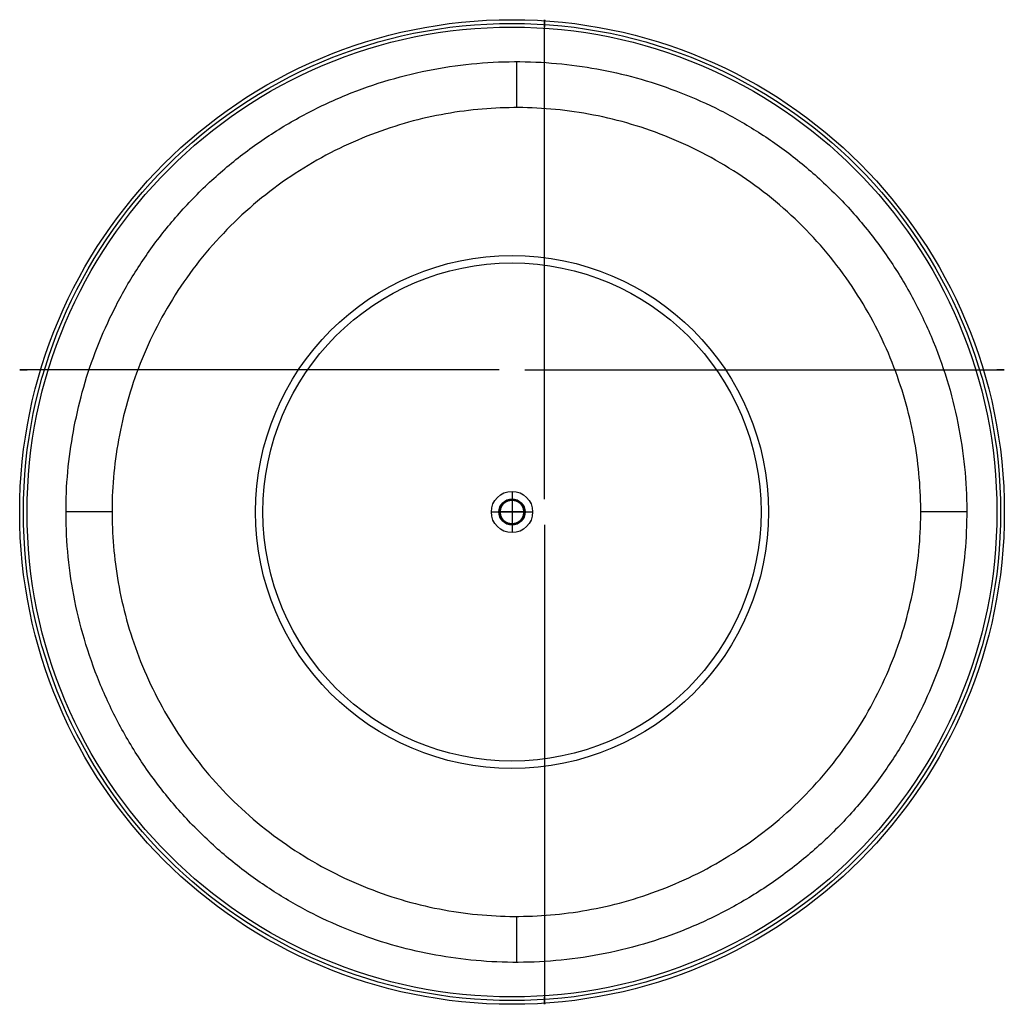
# Model space of a CAD drawing. Header units: millimetres. Extents: x -178 to 156, y -215 to 119.
import ezdxf

# ---------------------------------------------------------------- set-up
doc = ezdxf.new("R2010")
doc.units = ezdxf.units.MM
doc.header["$MEASUREMENT"] = 0
doc.layers.add('Annular', color=254, linetype='Continuous', true_color=0xbebebe)
doc.layers.add('Glas', color=7, linetype='Continuous', true_color=0xbebe36)

msp = doc.modelspace()

# ---------------------------------------------------------------- linework, layer by layer
at = {"layer": 'Annular'}
for p, q in [((-10.98136566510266, -44.17536380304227, 1571.647250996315), (-10.98136566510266, -52.17536380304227, 1571.647250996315)), ((-6.981365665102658, -48.17536380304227, 1571.647250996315), (-14.98136566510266, -48.17536380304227, 1571.647250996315))]:
    msp.add_line(p, q, dxfattribs=at)
at = {"layer": 'Annular', "extrusion": (1, 0, 0)}
for points in [[(-41.17101199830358, 1567.525866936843), (118.8289880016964, 1327.525866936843)], [(118.8289880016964, 1327.525866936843), (116.3328371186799, 1325.861766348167)], [(-43.73451590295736, 1565.96279588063), (116.3328371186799, 1325.861766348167)], [(-43.79348382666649, 1566.068938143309), (-43.73451590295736, 1565.96279588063)], [(-52.55724377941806, 1566.068938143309), (-52.61621170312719, 1565.96279588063)], [(-52.61621170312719, 1565.96279588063), (-212.6835647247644, 1325.861766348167)], [(-55.17971560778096, 1567.525866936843), (-215.179715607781, 1327.525866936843)], [(-215.179715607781, 1327.525866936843), (-212.6835647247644, 1325.861766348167)]]:
    msp.add_lwpolyline(points, dxfattribs=at)
at = {"layer": 'Annular', "extrusion": (0, 1, 0)}
for points in [[(17.98571746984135, 1567.525866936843), (177.9857174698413, 1327.525866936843)], [(177.9857174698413, 1327.525866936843), (175.4895665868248, 1325.861766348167)], [(15.42221356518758, 1565.96279588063), (175.4895665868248, 1325.861766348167)], [(15.36324564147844, 1566.068938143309), (15.42221356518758, 1565.96279588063)], [(6.599485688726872, 1566.068938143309), (6.540517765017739, 1565.96279588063)], [(6.540517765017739, 1565.96279588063), (-153.5268352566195, 1325.861766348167)], [(3.977013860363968, 1567.525866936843), (-156.022986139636, 1327.525866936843)], [(-156.022986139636, 1327.525866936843), (-153.5268352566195, 1325.861766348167)]]:
    msp.add_lwpolyline(points, dxfattribs=at)
at = {"layer": 'Annular'}
for centre, radius in [((-10.98136566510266, -48.17536380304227, 1327.525866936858), 167.0043518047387), ((-10.98136566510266, -48.17536380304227, 1327.525866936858), 167.0043518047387), ((-10.98136566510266, -48.17536380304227, 1326.69381664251), 165.7562763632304), ((-10.98136566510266, -48.17536380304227, 1325.861766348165), 164.5082009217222), ((-10.98136566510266, -48.17536380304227, 1325.861766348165), 164.5082009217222), ((-10.98136566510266, -48.17536380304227, 1447.525866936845), 87.0043518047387), ((-10.98136566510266, -48.17536380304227, 1445.912281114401), 84.47452441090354), ((-10.98136566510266, -48.17536380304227, 1567.525866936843), 7.00435180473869), ((-10.98136566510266, -48.17536380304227, 1567.525866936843), 7.00435180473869), ((-10.98136566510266, -48.17536380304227, 1565.96279588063), 4.440847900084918), ((-10.98136566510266, -48.17536380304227, 1565.96279588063), 4.440847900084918), ((-10.98136566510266, -48.17536380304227, 1566.068938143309), 4.381879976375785), ((-10.98136566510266, -48.17536380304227, 1570.540465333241), 4.063457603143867)]:
    msp.add_circle(centre, radius, dxfattribs=at)
at = {"layer": 'Annular', "extrusion": (1, 0, 0)}
for centre, radius, start, end in [((-48.17536380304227, 1563.634560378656, -10.98136566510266), 8.01269061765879, 29.05460409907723, 90), ((-48.17536380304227, 1563.63456037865, -10.98136566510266), 5.012690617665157, 29.05460409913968, 90), ((-48.17536380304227, 1563.634560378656, -10.98136566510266), 8.01269061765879, 90, 150.9453959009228), ((-48.17536380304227, 1563.63456037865, -10.98136566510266), 5.012690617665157, 90, 150.9453959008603)]:
    msp.add_arc(centre, radius, start, end, dxfattribs=at)
at = {"layer": 'Annular', "extrusion": (0, 1, 0)}
for centre, radius, start, end in [((10.98136566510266, 1563.634560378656, -48.17536380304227), 8.01269061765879, 29.05460409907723, 90), ((10.98136566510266, 1563.63456037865, -48.17536380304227), 5.012690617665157, 29.05460409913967, 90), ((10.98136566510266, 1563.634560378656, -48.17536380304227), 8.01269061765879, 90, 150.9453959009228), ((10.98136566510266, 1563.63456037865, -48.17536380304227), 5.012690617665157, 90, 150.9453959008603)]:
    msp.add_arc(centre, radius, start, end, dxfattribs=at)
at = {"layer": 'Annular'}
for points, knots in [([(-14.98136566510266, -48.17536380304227, 1571.647250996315), (-14.98136566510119, -52.17536380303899, 1571.647250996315), (-10.98136566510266, -52.17536380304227, 1571.647250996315), (-6.981365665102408, -52.17536380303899, 1571.647250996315), (-6.981365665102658, -48.17536380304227, 1571.647250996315), (-6.981365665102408, -44.17536380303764, 1571.647250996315), (-10.98136566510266, -44.17536380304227, 1571.647250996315), (-14.98136566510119, -44.17536380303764, 1571.647250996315), (-14.98136566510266, -48.17536380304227, 1571.647250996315)], [0, 0, 0, 6.283185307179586, 6.283185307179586, 12.56637061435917, 12.56637061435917, 18.84955592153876, 18.84955592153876, 25.13274122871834, 25.13274122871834, 25.13274122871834]), ([(-14.98136566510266, -48.17536380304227, 1571.647250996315), (-14.98136566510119, -52.17536380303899, 1571.647250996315), (-10.98136566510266, -52.17536380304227, 1571.647250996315), (-6.981365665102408, -52.17536380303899, 1571.647250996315), (-6.981365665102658, -48.17536380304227, 1571.647250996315), (-6.981365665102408, -44.17536380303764, 1571.647250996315), (-10.98136566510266, -44.17536380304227, 1571.647250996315), (-14.98136566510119, -44.17536380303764, 1571.647250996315), (-14.98136566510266, -48.17536380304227, 1571.647250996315)], [0, 0, 0, 6.283185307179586, 6.283185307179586, 12.56637061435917, 12.56637061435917, 18.84955592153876, 18.84955592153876, 25.13274122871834, 25.13274122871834, 25.13274122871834]), ([(-14.98136566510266, -48.17536380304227, 3570.661113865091), (-14.98136566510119, -44.17536380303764, 3570.661113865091), (-10.98136566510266, -44.17536380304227, 3570.661113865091), (-6.981365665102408, -44.17536380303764, 3570.661113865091), (-6.981365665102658, -48.17536380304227, 3570.661113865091), (-6.981365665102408, -52.17536380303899, 3570.661113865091), (-10.98136566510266, -52.17536380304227, 3570.661113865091), (-14.98136566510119, -52.17536380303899, 3570.661113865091), (-14.98136566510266, -48.17536380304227, 3570.661113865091)], [-25.13274122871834, -25.13274122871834, -25.13274122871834, -18.84955592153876, -18.84955592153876, -12.56637061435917, -12.56637061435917, -6.283185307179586, -6.283185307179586, 0, 0, 0]), ([(-14.98136566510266, -48.17536380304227, 2803.647250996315), (-14.98136566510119, -52.17536380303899, 2803.647250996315), (-10.98136566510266, -52.17536380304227, 2803.647250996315), (-6.981365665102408, -52.17536380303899, 2803.647250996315), (-6.981365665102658, -48.17536380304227, 2803.647250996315), (-6.981365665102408, -44.17536380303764, 2803.647250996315), (-10.98136566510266, -44.17536380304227, 2803.647250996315), (-14.98136566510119, -44.17536380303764, 2803.647250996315), (-14.98136566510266, -48.17536380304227, 2803.647250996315)], [0, 0, 0, 6.283185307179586, 6.283185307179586, 12.56637061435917, 12.56637061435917, 18.84955592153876, 18.84955592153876, 25.13274122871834, 25.13274122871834, 25.13274122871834])]:
    msp.add_rational_spline(points, [1, 0.7071067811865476, 1, 0.7071067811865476, 1, 0.7071067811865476, 1, 0.7071067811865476, 1], degree=2, knots=knots, dxfattribs=at)
for points in [[(-10.98136566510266, -44.17536380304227, 1571.647250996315), (-10.98136566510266, -44.17536380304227, 2571.154182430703), (-10.98136566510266, -44.17536380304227, 3570.661113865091)], [(-14.98136566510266, -48.17536380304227, 1571.647250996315), (-14.98136566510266, -48.17536380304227, 2571.154182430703), (-14.98136566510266, -48.17536380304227, 3570.661113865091)], [(-6.981365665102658, -48.17536380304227, 1571.647250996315), (-6.981365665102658, -48.17536380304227, 2571.154182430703), (-6.981365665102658, -48.17536380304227, 3570.661113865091)], [(-10.98136566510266, -52.17536380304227, 1571.647250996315), (-10.98136566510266, -52.17536380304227, 2571.154182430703), (-10.98136566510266, -52.17536380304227, 3570.661113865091)]]:
    msp.add_open_spline(points, degree=2, dxfattribs=at)
at = {"layer": 'Glas'}
for p, q in [((-9.493918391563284, 104.6022523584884, 1325.857214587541), (-9.493918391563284, 89.00335174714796, 1325.857214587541)), ((-146.6726339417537, -48.17536380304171, 1325.857214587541), (-162.2715345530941, -48.17536380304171, 1325.857214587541)), ((143.2836977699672, -48.17536380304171, 1325.857214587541), (127.6847971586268, -48.17536380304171, 1325.857214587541)), ((-9.493918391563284, -185.3540793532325, 1325.857214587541), (-9.493918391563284, -200.9529799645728, 1325.857214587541))]:
    msp.add_line(p, q, dxfattribs=at)
for points, knots in [([(-159.4939183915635, -19.17536380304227, 1325.857214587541), (-188.4939183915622, -169.1753638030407, 1325.85721458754), (-38.49391839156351, -198.1753638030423, 1325.857214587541), (111.506081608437, -227.1753638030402, 1325.85721458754), (140.5060816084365, -77.17536380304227, 1325.857214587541), (169.5060816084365, 72.82463619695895, 1325.85721458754), (19.50608160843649, 101.8246361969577, 1325.857214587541), (-130.4939183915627, 130.8246361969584, 1325.85721458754), (-159.4939183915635, -19.17536380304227, 1325.857214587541)], [0, 0, 0, 239.982518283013, 239.982518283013, 479.965036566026, 479.965036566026, 719.947554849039, 719.947554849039, 959.9300731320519, 959.9300731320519, 959.9300731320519]), ([(-146.4939183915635, -55.17536380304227, 1325.857214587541), (-153.4939183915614, 81.8246361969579, 1325.85721458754), (-16.49391839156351, 88.82463619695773, 1325.857214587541), (120.5060816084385, 95.82463619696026, 1325.85721458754), (127.5060816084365, -41.17536380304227, 1325.857214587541), (134.5060816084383, -178.1753638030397, 1325.85721458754), (-2.493918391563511, -185.1753638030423, 1325.857214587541), (-139.4939183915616, -192.175363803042, 1325.85721458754), (-146.4939183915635, -55.17536380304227, 1325.857214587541)], [-861.9192900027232, -861.9192900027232, -861.9192900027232, -646.4394675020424, -646.4394675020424, -430.9596450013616, -430.9596450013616, -215.4798225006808, -215.4798225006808, 0, 0, 0])]:
    msp.add_rational_spline(points, [1, 0.7071067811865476, 1, 0.7071067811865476, 1, 0.7071067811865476, 1, 0.7071067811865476, 1], degree=2, knots=knots, dxfattribs=at)

doc.saveas('drawing.dxf')
